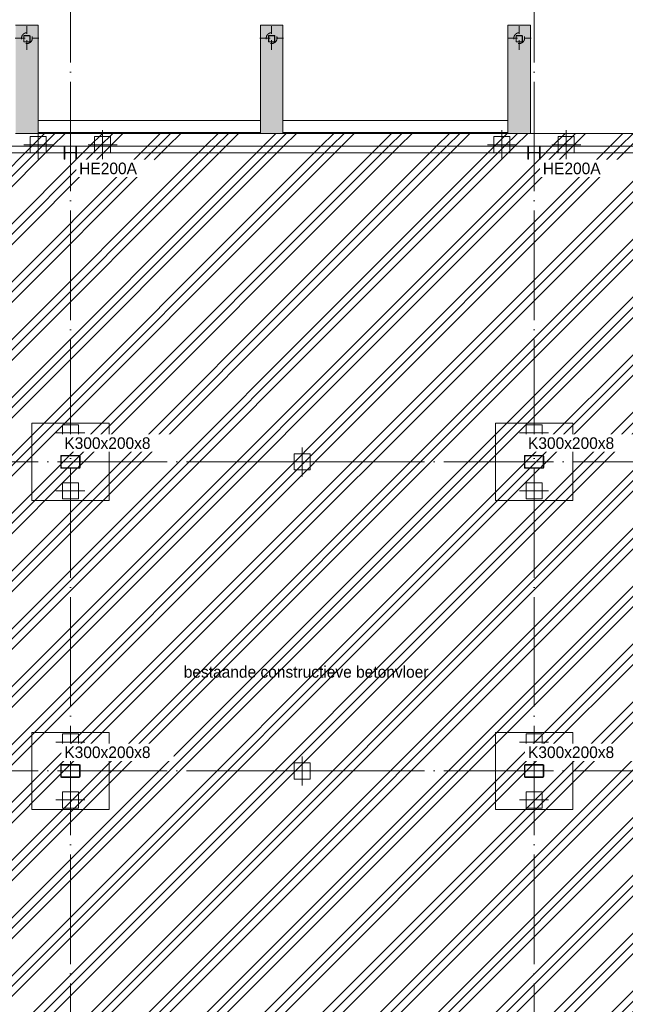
# Model space of a CAD drawing. Header units: millimetres. Extents: x -2900 to 56100, y -900 to 49332.
# Tile 21 of 35: x 11412 to 20817, y 25377 to 40666. Entities that reach past the tile are written whole.
import ezdxf

# ---------------------------------------------------------------- set-up
doc = ezdxf.new("R2010")
doc.units = ezdxf.units.MM
for name, pattern in [('WSP_hartlijn', [800, 500, -100, 100, -100]), ('WSP_hhidden', [250, 150, -100]), ('WSP_stramienlijn', [2000, 1700, -150, 0, -150])]:
    doc.linetypes.add(name, pattern=pattern)
for name, color, linetype, lineweight in [('00_algemeen - hartlijn', 7, 'WSP_hartlijn', 13), ('00_algemeen - hhidden - 0_13mm', 7, 'WSP_hhidden', 13), ('07_stramien', 4, 'Continuous', 13), ('16_funderingsconstructies', 2, 'Continuous', 18), ('23_vloeren', 2, 'Continuous', 18), ('23_vloeren - hatch', 1, 'Continuous', 18), ('23_vloeren - tags', 7, 'Continuous', 18), ('28_hoofddraagconstructies - kolommen en liggers', 1, 'Continuous', 13), ('28_hoofddraagconstructies - kolommen en liggers - staal', 1, 'Continuous', 13), ('28_hoofddraagconstructies - kolommen en liggers - staal -cut-', 2, 'Continuous', 13), ('28_hoofddraagconstructies - tags', 7, 'Continuous', 18)]:
    doc.layers.add(name, color=color, linetype=linetype, lineweight=lineweight)
doc.layers.add('16_funderingsconstructies - voeten en balken', color=2, linetype='Continuous')
doc.styles.add('Revittext_2', font='txt', dxfattribs={"height": 180})
doc.styles.add('Revittext_I', font='txt', dxfattribs={"height": 180})
pattern_1 = [(45, (0, 0), (-449.013, 449.013), []), (45, (158.75, 0), (0, 898.0256), []), (45, (-158.75, 0), (0, 898.0256), [])]

# ---------------------------------------------------------------- blocks, each defined once
blk = doc.blocks.new('28_WSP_SF_staal - HFL v21-0 - Lequ 200x200x16 - S235-1314732-beg gr - plot - 100')
at = {"layer": '00_algemeen - hhidden - 0_13mm'}
blk.add_line((-1747.5, 39.2), (1747.5, 39.2), dxfattribs=at)
blk = doc.blocks.new('28_WSP_SF_staal - HFL v21-0 - Lequ 200x200x16 - S235-1314718-beg gr - plot - 100')
at = {"layer": '00_algemeen - hhidden - 0_13mm'}
blk.add_line((-1725, 39.2), (1725, 39.2), dxfattribs=at)
blk = doc.blocks.new('17_WSP_FD_prefab - fundatiepaal v18-0 - 250x250-V11-beg gr - plot - 100')
at = {"layer": '16_funderingsconstructies', "color": 55, "lineweight": 13}
for p, q in [((0, -225), (0, 175)), ((-225, 0), (225, 0)), ((125, 125), (-125, 125)), ((-125, 125), (-125, -125)), ((125, -125), (125, 125))]:
    blk.add_line(p, q, dxfattribs=at)
blk = doc.blocks.new('17_WSP_FD_prefab - fundatiepaal v18-0 - 250x250-V10-beg gr - plot - 100')
at = {"layer": '16_funderingsconstructies', "color": 55, "lineweight": 13}
for p, q in [((0, -225), (0, 225)), ((-225, 0), (225, 0)), ((125, 125), (-125, 125)), ((-125, 125), (-125, -125)), ((125, -125), (125, 125))]:
    blk.add_line(p, q, dxfattribs=at)
blk = doc.blocks.new('17_WSP_FD_prefab - fundatiepaal v18-0 - 250x250-1088808-beg gr - plot - 100')
at = {"layer": '00_algemeen - hartlijn', "color": 55, "linetype": 'Continuous'}
blk.add_line((0, 175), (0, 225), dxfattribs=at)
at = {"layer": '16_funderingsconstructies', "color": 55, "lineweight": 13}
for p, q in [((0, -225), (0, 175)), ((-225, 0), (225, 0)), ((125, 125), (-125, 125)), ((-125, 125), (-125, -125)), ((125, -125), (125, 125))]:
    blk.add_line(p, q, dxfattribs=at)
blk = doc.blocks.new('17_WSP_FD_prefab - fundatiepaal v18-0 - 250x250-1089444-beg gr - plot - 100')
at = {"layer": '16_funderingsconstructies', "color": 55, "lineweight": 13}
for p, q in [((0, -225), (0, 225)), ((-225, 0), (225, 0)), ((125, 125), (-125, 125)), ((-125, 125), (-125, -125)), ((125, -125), (125, 125)), ((-125, -125), (125, -125))]:
    blk.add_line(p, q, dxfattribs=at)
blk = doc.blocks.new('17_WSP_FD_prefab - fundatiepaal v18-0 - 250x250-1089782-beg gr - plot - 100')
at = {"layer": '16_funderingsconstructies', "color": 55, "lineweight": 13}
for p, q in [((0, -225), (0, 225)), ((-225, 0), (225, 0)), ((125, 125), (-125, 125)), ((-125, 125), (-125, -125)), ((125, -125), (125, 125)), ((-125, -125), (125, -125))]:
    blk.add_line(p, q, dxfattribs=at)
blk = doc.blocks.new('17_WSP_FD_beton - fundatiepaal v21-1 - ø168_178 _stalen buis_-V19-beg gr - plot - 100')
at = {"layer": '00_algemeen - hartlijn'}
for p, q in [((-184, 0), (-175, 0)), ((175, 0), (184, 0))]:
    blk.add_line(p, q, dxfattribs=at)
at = {"layer": '16_funderingsconstructies', "linetype": 'WSP_hhidden', "lineweight": 13}
for p, q in [((0, -184), (0, 184)), ((-175, 0), (175, 0))]:
    blk.add_line(p, q, dxfattribs=at)
blk.add_circle((0, 0), 84, dxfattribs=at)

msp = doc.modelspace()

# ---------------------------------------------------------------- hatches: boundary and pattern name
at = {"layer": '16_funderingsconstructies - voeten en balken'}
h = msp.add_hatch(color=256, dxfattribs=at)
h.paths.add_polyline_path([(11689.1, 38900), (11700, 38900), (11700, 40580), (11350, 40580), (11350, 38900)])
h.paths.add_polyline_path([(11483, 40320), (11477.3, 40322.3), (11475, 40328), (11475, 40412), (11477.3, 40417.7), (11483, 40420), (11567, 40420), (11572.7, 40417.7), (11575, 40412), (11575, 40328), (11572.7, 40322.3), (11567, 40320)])
h.paths.add_polyline_path([(11567, 40324), (11569.8, 40325.2), (11571, 40328), (11571, 40412), (11569.8, 40414.8), (11567, 40416), (11483, 40416), (11480.2, 40414.8), (11479, 40412), (11479, 40328), (11480.2, 40325.2), (11483, 40324)])
h = msp.add_hatch(color=256, dxfattribs=at)
h.paths.add_polyline_path([(15357.7, 38900), (15500, 38900), (15500, 40580), (15150, 40580), (15150, 38900)])
h.paths.add_polyline_path([(15367, 40320), (15283, 40320), (15277.3, 40322.3), (15275, 40328), (15275, 40412), (15277.3, 40417.7), (15283, 40420), (15367, 40420), (15372.7, 40417.7), (15375, 40412), (15375, 40328), (15372.7, 40322.3), (15369.8, 40321.2)])
h.paths.add_polyline_path([(15367, 40324), (15369.8, 40325.2), (15371, 40328), (15371, 40412), (15369.8, 40414.8), (15367, 40416), (15283, 40416), (15280.2, 40414.8), (15279, 40412), (15279, 40328), (15280.2, 40325.2), (15283, 40324)])
h = msp.add_hatch(color=256, dxfattribs=at)
h.paths.add_polyline_path([(19345, 38900), (19345, 40580), (18995, 40580), (18995, 38900)])
h.paths.add_polyline_path([(19212, 40320), (19128, 40320), (19122.3, 40322.3), (19120, 40328), (19120, 40412), (19122.3, 40417.7), (19128, 40420), (19212, 40420), (19217.7, 40417.7), (19220, 40412), (19220, 40328), (19217.7, 40322.3), (19214.8, 40321.2)])
h.paths.add_polyline_path([(19128, 40324), (19212, 40324), (19214.8, 40325.2), (19216, 40328), (19216, 40412), (19214.8, 40414.8), (19212, 40416), (19128, 40416), (19125.2, 40414.8), (19124, 40412), (19124, 40328), (19125.2, 40325.2)])
at = {"layer": '16_funderingsconstructies - voeten en balken', "lineweight": 13}
h = msp.add_hatch(dxfattribs=at)
h.set_pattern_fill('FP_1', color=10, style=0, pattern_type=2)
h.set_pattern_definition(pattern_1)
h.paths.add_polyline_path([(29300, 38600), (29300, 38900), (2300, 38898.9), (2300, 38600), (2500, 38600), (2500, 38700), (29100, 38700), (29100, 38600)])
at = {"layer": '23_vloeren - hatch', "lineweight": 13}
h = msp.add_hatch(dxfattribs=at)
h.set_pattern_fill('FP_1', color=10, style=0, pattern_type=2)
h.set_pattern_definition(pattern_1)
h.paths.add_polyline_path([(41100, 3620), (41100, 9700), (50700, 9700), (50700, 14585.9), (50692.5, 14593.4), (50682, 14596.2), (50518, 14596.2), (50507.5, 14593.4), (50499.8, 14585.7), (50497, 14575.2), (50497, 14480), (50485, 14480), (50485, 14720), (50497, 14720), (50497, 14624.7), (50499.8, 14614.2), (50507.5, 14606.6), (50518, 14603.7), (50682.1, 14603.8), (50692.5, 14606.6), (50700, 14614.2), (50700, 29100), (38500, 29100), (38500, 19500), (33895, 19500), (33895, 19300), (33885, 19300), (33885, 19378.7), (33879.7, 19391.5), (33867, 19396.7), (33733, 19396.7), (33720.3, 19391.5), (33715, 19378.7), (33715, 19300), (33705, 19300), (33705, 19500), (29100, 19500), (29100, 38700), (26695, 38700), (26695, 38500), (26685, 38500), (26685, 38578.7), (26679.7, 38591.5), (26667, 38596.7), (26533, 38596.7), (26520.3, 38591.5), (26515, 38578.7), (26515, 38500), (26505, 38500), (26505, 38700), (19495, 38700), (19495, 38500), (19485, 38500), (19485, 38578.7), (19479.7, 38591.5), (19467, 38596.7), (19333, 38596.7), (19320.3, 38591.5), (19315, 38578.7), (19315, 38500), (19305, 38500), (19305, 38700), (12295, 38700), (12295, 38500), (12285, 38500), (12285, 38578.7), (12279.7, 38591.5), (12267, 38596.7), (12133, 38596.7), (12120.3, 38591.5), (12115, 38578.7), (12115, 38500), (12105, 38500), (12105, 38700), (5095, 38700), (5095, 38500), (5085, 38500), (5085, 38578.7), (5079.7, 38591.5), (5067, 38596.7), (4933, 38596.7), (4920.3, 38591.5), (4915, 38578.7), (4915, 38500), (4905, 38500), (4905, 38700), (2500, 38700), (2500, 19300), (4905, 19300), (4905, 19500), (4915, 19500), (4915, 19421.2), (4920.3, 19408.5), (4933, 19403.2), (5067, 19403.2), (5079.7, 19408.5), (5085, 19421.2), (5085, 19500), (5095, 19500), (5095, 19300), (9700, 19300), (9700, 14614.1), (9707.5, 14606.6), (9718, 14603.7), (9882.1, 14603.8), (9892.5, 14606.6), (9900.2, 14614.2), (9903, 14624.7), (9903, 14720), (9915, 14720), (9915, 14480), (9903, 14480), (9903, 14575.2), (9900.2, 14585.7), (9892.5, 14593.4), (9882, 14596.2), (9718, 14596.2), (9707.5, 14593.4), (9700, 14585.7), (9700, 4900), (19410, 4900), (19410, 3620), (24025, 3620), (24025, 4900), (36345, 4900), (36345, 3620), (41038, 3620)])
h.paths.add_polyline_path([(40933, 4920), (40924, 4920), (40924, 5080), (40933, 5080), (40933, 5018), (40937.4, 5007.4), (40948, 5003), (41052, 5003), (41063.1, 5008.7), (41067, 5018), (41067, 5080), (41076, 5080), (41076, 4920), (41067, 4920), (41067, 4982), (41062.6, 4992.6), (41052, 4997), (40948, 4997), (40937.4, 4992.6), (40933, 4982)])
h.paths.add_polyline_path([(33867, 4920), (33867, 4982), (33862.6, 4992.6), (33852, 4997), (33748, 4997), (33737.4, 4992.6), (33733, 4982), (33733, 4920), (33724, 4920), (33724, 5080), (33733, 5080), (33733, 5018), (33737.4, 5007.4), (33748, 5003), (33852, 5003), (33863.1, 5008.7), (33867, 5018), (33867, 5080), (33876, 5080), (33876, 4920)])
h.paths.add_polyline_path([(26667, 4920), (26667, 4982), (26662.6, 4992.6), (26652, 4997), (26548, 4997), (26537.4, 4992.6), (26533, 4982), (26533, 4920), (26524, 4920), (26524, 5080), (26533, 5080), (26533, 5018), (26537.4, 5007.4), (26548, 5003), (26652, 5003), (26663.1, 5008.7), (26667, 5018), (26667, 5080), (26676, 5080), (26676, 4920)])
h.paths.add_polyline_path([(19324, 4920), (19324, 5080), (19333, 5080), (19333, 5018), (19337.7, 5007.3), (19348, 5003), (19452, 5003), (19463.1, 5008.7), (19467, 5018), (19467, 5080), (19476, 5080), (19476, 4920), (19467, 4920), (19467, 4982), (19462.6, 4992.6), (19452, 4997), (19345.3, 4995.9), (19337.4, 4992.6), (19333, 4982), (19333, 4920)])
h.paths.add_polyline_path([(12124, 4920), (12124, 5080), (12133, 5080), (12133, 5018), (12137.4, 5007.4), (12148, 5003), (12252, 5003), (12263.1, 5008.7), (12267, 5018), (12267, 5080), (12276, 5080), (12276, 4920), (12267, 4920), (12267, 4982), (12262.6, 4992.6), (12252, 4997), (12148, 4997), (12137.4, 4992.6), (12133, 4982), (12133, 4920)])
h.paths.add_polyline_path([(41005, 5090.6), (40995, 5090.6), (40995, 6820.3), (41005, 6820.3), (41005, 6676.4)])
h.paths.add_polyline_path([(40995, 7949.4), (40995, 9689.5), (41005, 9689.5), (41005, 7949.4)])
h.paths.add_polyline_path([(25125.9, 9601.5), (25079.1, 9613), (25036.4, 9635.4), (25000.3, 9667.4), (24972.9, 9707.1), (24955.8, 9752.1), (24950, 9800), (24955.8, 9847.9), (24972.9, 9892.9), (25000.3, 9932.6), (25036.4, 9964.6), (25079.1, 9987), (25125.9, 9998.5), (25174.1, 9998.5), (25220.9, 9987), (25263.6, 9964.6), (25299.7, 9932.6), (25327.1, 9892.9), (25344.2, 9847.9), (25350, 9800), (25344.2, 9752.1), (25327.1, 9707.1), (25299.7, 9667.4), (25263.6, 9635.4), (25220.9, 9613), (25174.1, 9601.5)])
h.paths.add_polyline_path([(40915, 9700), (40905, 9700), (40905, 9900), (40915, 9900), (40915, 9821.2), (40920.3, 9808.5), (40933, 9803.2), (41067, 9803.2), (41079.7, 9808.5), (41085, 9821.2), (41085, 9900), (41095, 9900), (41095, 9700), (41085, 9700), (41085, 9778.7), (41079.7, 9791.5), (41067, 9796.7), (40933, 9796.7), (40920.3, 9791.5), (40915, 9778.7)])
h.paths.add_polyline_path([(36285, 9700), (36112.9, 9700.9), (36104.4, 9704.4), (36100, 9715), (36100.9, 9887.1), (36104.4, 9895.6), (36115, 9900), (36287.1, 9899.1), (36295.6, 9895.6), (36300, 9885), (36299.1, 9712.9), (36295.6, 9704.4), (36287.1, 9700.9)])
h.paths.add_polyline_path([(19480, 9700), (19312.9, 9700.9), (19304.4, 9704.4), (19300, 9715), (19300.9, 9887.1), (19304.4, 9895.6), (19315, 9900), (19487.1, 9899.1), (19495.6, 9895.6), (19500, 9885), (19499.1, 9712.9), (19495.6, 9704.4), (19485, 9700)])
h.paths.add_polyline_path([(9715, 9700), (9705, 9700), (9705, 9900), (9715, 9900), (9715, 9821.2), (9720.3, 9808.5), (9733, 9803.2), (9867, 9803.2), (9879.7, 9808.5), (9885, 9821.2), (9885, 9900), (9895, 9900), (9895, 9700), (9885, 9700), (9885, 9778.7), (9879.7, 9791.5), (9867, 9796.7), (9733, 9796.7), (9720.3, 9791.5), (9715, 9778.7), (9715, 9774.2)])
h.paths.add_polyline_path([(36280, 9710), (36287.1, 9712.9), (36290, 9720), (36290, 9880), (36287.1, 9887.1), (36280, 9890), (36120, 9890), (36112.9, 9887.1), (36110, 9880), (36110, 9720), (36112.9, 9712.9), (36120, 9710), (36210, 9710)])
h.paths.add_polyline_path([(19410, 9710), (19480, 9710), (19487.1, 9712.9), (19490, 9720), (19490, 9880), (19487.1, 9887.1), (19480, 9890), (19320, 9890), (19312.9, 9887.1), (19310, 9880), (19310, 9720), (19312.9, 9712.9), (19320, 9710)])
h.paths.add_polyline_path([(48133.5, 9730), (48133.5, 9870), (48142, 9870), (48142, 9814.7), (48145.5, 9806.3), (48154, 9802.7), (48246, 9802.7), (48254.7, 9806.8), (48258, 9814.7), (48258, 9870), (48266.5, 9870), (48266.5, 9730), (48258, 9730), (48258, 9785.2), (48254.5, 9793.7), (48246, 9797.2), (48154, 9797.2), (48145.5, 9793.7), (48142, 9785.2), (48142, 9730)])
h.paths.add_polyline_path([(50533.5, 9732.7), (50533.5, 9872.7), (50542, 9872.7), (50542, 9817.5), (50545.5, 9809), (50554, 9805.5), (50646, 9805.5), (50654.7, 9809.5), (50658, 9817.5), (50658, 9872.7), (50666.5, 9872.7), (50666.5, 9732.7), (50658, 9733.7), (50658, 9788), (50654.5, 9796.5), (50646, 9800), (50554, 9800), (50545.5, 9796.5), (50542, 9788), (50542, 9732.7)])
h.paths.add_polyline_path([(50666.5, 9883.2), (50666.5, 11560.9), (50676.5, 11560.9), (50676.5, 9883.2), (50668.1, 9883.2)])
h.paths.add_polyline_path([(50650.3, 12839), (50640.3, 12839.2), (50664.6, 14469.6), (50674.6, 14469.4), (50650.3, 12841.4)])
h.paths.add_polyline_path([(25174.1, 14401.5), (25125.9, 14401.5), (25079.1, 14413), (25036.4, 14435.4), (25000.3, 14467.4), (24972.9, 14507.1), (24955.8, 14552.1), (24950, 14600), (24955.8, 14647.9), (24972.9, 14692.9), (25000.3, 14732.6), (25036.4, 14764.6), (25079.1, 14787), (25125.9, 14798.5), (25174.1, 14798.5), (25220.9, 14787), (25263.6, 14764.6), (25302.3, 14728.9), (25327.1, 14692.9), (25344.2, 14647.9), (25350, 14600), (25344.2, 14552.1), (25327.1, 14507.1), (25299.7, 14467.4), (25263.6, 14435.4), (25220.9, 14413)])
h.paths.add_polyline_path([(40915, 14500), (40904.4, 14504.4), (40900, 14515), (40900.9, 14687.1), (40904.4, 14695.6), (40915, 14700), (41087.1, 14699.1), (41095.6, 14695.6), (41100, 14685), (41099.1, 14512.9), (41095.6, 14504.4), (41085, 14500), (40920, 14500)])
h.paths.add_polyline_path([(33715, 14500), (33704.4, 14504.4), (33700, 14515), (33700.9, 14687.1), (33704.4, 14695.6), (33715, 14700), (33887.1, 14699.1), (33895.6, 14695.6), (33900, 14685), (33899.1, 14512.9), (33895.6, 14504.4), (33885, 14500), (33720, 14500)])
h.paths.add_polyline_path([(19485, 14500), (19312.9, 14500.9), (19304.4, 14504.4), (19300, 14515), (19300.9, 14687.1), (19304.4, 14695.6), (19315, 14700), (19487.1, 14699.1), (19495.6, 14695.6), (19500, 14685), (19499.1, 14512.9), (19495.6, 14504.4), (19487.1, 14500.9)])
h.paths.add_polyline_path([(41010, 14510), (41080, 14510), (41087.1, 14512.9), (41090, 14520), (41090, 14680), (41087.1, 14687.1), (41080, 14690), (40920, 14690), (40912.9, 14687.1), (40910, 14680), (40910, 14520), (40912.9, 14512.9), (40920, 14510)])
h.paths.add_polyline_path([(33810, 14510), (33880, 14510), (33887.1, 14512.9), (33890, 14520), (33890, 14680), (33887.1, 14687.1), (33880, 14690), (33720, 14690), (33712.9, 14687.1), (33710, 14680), (33710, 14520), (33712.9, 14512.9), (33720, 14510)])
h.paths.add_polyline_path([(19480, 14510), (19487.1, 14512.9), (19490, 14520), (19490, 14680), (19487.1, 14687.1), (19480, 14690), (19320, 14690), (19312.9, 14687.1), (19310, 14680), (19310, 14520), (19312.9, 14512.9), (19320, 14510), (19410, 14510)])
h.paths.add_polyline_path([(4920.3, 19300), (5085, 19300), (5085, 19378.7), (5079.7, 19391.5), (5067, 19396.7), (4933, 19396.7), (4920.3, 19391.5), (4915, 19378.7), (4915, 19300)])
h.paths.add_polyline_path([(50676, 19320), (50667, 19320), (50667, 19382), (50662.6, 19392.6), (50652, 19397), (50548, 19397), (50537.4, 19392.6), (50533, 19382), (50533, 19320), (50524, 19320), (50524, 19480), (50533, 19480), (50533, 19418), (50537.4, 19407.4), (50548, 19403), (50652, 19403), (50663.1, 19408.7), (50667, 19418), (50667, 19480), (50676, 19480), (50676, 19382)])
h.paths.add_polyline_path([(28933, 19320), (28924, 19320), (28924, 19480), (28933, 19480), (28933, 19418), (28937.4, 19407.4), (28948, 19403), (29052, 19403), (29063.1, 19408.7), (29067, 19418), (29067, 19480), (29076, 19480), (29076, 19320), (29067, 19320), (29067, 19382), (29062.6, 19392.6), (29052, 19397), (28948, 19397), (28937.4, 19392.6), (28933, 19382)])
h.paths.add_polyline_path([(26655, 19325), (26537.9, 19325.9), (26529.4, 19329.4), (26525, 19340), (26525.9, 19462.1), (26529.4, 19470.6), (26540, 19475), (26662.1, 19474.1), (26670.6, 19470.6), (26675, 19460), (26674.1, 19337.9), (26670.6, 19329.4), (26660, 19325)])
h.paths.add_polyline_path([(19367, 19325), (19337.9, 19325.9), (19329.4, 19329.4), (19325, 19340), (19325.9, 19462.1), (19329.4, 19470.6), (19340, 19475), (19462.1, 19474.1), (19470.6, 19470.6), (19475, 19460), (19474.1, 19337.9), (19470.6, 19329.4), (19460, 19325), (19389.3, 19325)])
h.paths.add_polyline_path([(12260, 19325), (12137.9, 19325.9), (12129.4, 19329.4), (12125, 19340), (12125.9, 19462.1), (12129.4, 19470.6), (12140, 19475), (12262.1, 19474.1), (12270.6, 19470.6), (12275, 19460), (12274.1, 19337.9), (12270.6, 19329.4), (12262.1, 19325.9)])
h.paths.add_polyline_path([(26545, 19335), (26655, 19335), (26662.1, 19337.9), (26665, 19345), (26665, 19455), (26662.1, 19462.1), (26655, 19465), (26545, 19465), (26537.9, 19462.1), (26535, 19455), (26535, 19345), (26537.9, 19337.9), (26540, 19337.1)])
h.paths.add_polyline_path([(19455, 19335), (19462.1, 19337.9), (19465, 19345), (19465, 19455), (19462.1, 19462.1), (19455, 19465), (19345, 19465), (19337.9, 19462.1), (19335, 19455), (19335, 19345), (19337.9, 19337.9), (19345, 19335), (19410, 19335)])
h.paths.add_polyline_path([(12210, 19335), (12255, 19335), (12262.1, 19337.9), (12265, 19345), (12265, 19455), (12262.1, 19462.1), (12255, 19465), (12145, 19465), (12137.9, 19462.1), (12135, 19455), (12135, 19345), (12137.9, 19337.9), (12145, 19335)])
h.paths.add_polyline_path([(40956, 19340), (40950.3, 19340.7), (40943.5, 19343.5), (40940, 19352), (40940.7, 19449.7), (40943.5, 19456.5), (40952, 19460), (41049.7, 19459.3), (41056.5, 19456.5), (41060, 19448), (41059.3, 19350.3), (41056.5, 19343.5), (41048, 19340), (41038, 19340)])
h.paths.add_polyline_path([(41044, 19348), (41049.7, 19350.3), (41052, 19356), (41052, 19444), (41049.7, 19449.7), (41044, 19452), (40956, 19452), (40950.3, 19449.7), (40948, 19444), (40948, 19356), (40950.3, 19350.3), (40956, 19348), (41038, 19348)])
h.paths.add_polyline_path([(33867, 19403.2), (33879.7, 19408.5), (33885, 19421.2), (33885, 19500), (33715, 19500), (33715, 19421.2), (33720.3, 19408.5), (33733, 19403.2), (33851.3, 19403.2)])
h.paths.add_polyline_path([(28995, 19489.2), (28995, 20686.6), (29005, 20686.6), (29005, 19489.2)])
h.paths.add_polyline_path([(29005, 21533.4), (28995, 21533.4), (28995, 22740.8), (29005, 22740.8), (29005, 21649.4)])
h.paths.add_polyline_path([(38658, 21730), (38658, 21785.2), (38654.5, 21793.7), (38646, 21797.2), (38554, 21797.2), (38545.5, 21793.7), (38542, 21785.2), (38542, 21730), (38533.5, 21730), (38533.5, 21870), (38542, 21870), (38542, 21814.7), (38545.5, 21806.3), (38554, 21802.7), (38646, 21802.7), (38654.7, 21806.8), (38658, 21814.7), (38658, 21870), (38666.5, 21870), (38666.5, 21730)])
h.paths.add_polyline_path([(29058, 22750), (29058, 22805.2), (29054.5, 22813.7), (29046, 22817.2), (28954, 22817.2), (28945.5, 22813.7), (28942, 22805.2), (28942, 22750), (28933.5, 22750), (28933.5, 22890), (28942, 22890), (28942, 22834.7), (28945.5, 22826.3), (28954, 22822.7), (29046, 22822.7), (29054.7, 22826.8), (29058, 22834.7), (29058, 22890), (29066.5, 22890), (29066.5, 22750)])
h.paths.add_polyline_path([(26462, 24100), (26453.5, 24103.5), (26450, 24112), (26450.7, 24289.7), (26453.5, 24296.5), (26462, 24300), (26739.7, 24299.3), (26746.5, 24296.5), (26750, 24288), (26749.3, 24110.3), (26746.5, 24103.5), (26738, 24100), (26466, 24100)])
h.paths.add_polyline_path([(19262, 24100), (19253.5, 24103.5), (19250, 24112), (19250.7, 24289.7), (19253.5, 24296.5), (19262, 24300), (19539.7, 24299.3), (19546.5, 24296.5), (19550, 24288), (19549.3, 24110.3), (19546.5, 24103.5), (19538, 24100), (19266, 24100)])
h.paths.add_polyline_path([(12334, 24100), (12060.3, 24100.7), (12053.5, 24103.5), (12050, 24112), (12050.7, 24289.7), (12053.5, 24296.5), (12062, 24300), (12339.7, 24299.3), (12346.5, 24296.5), (12350, 24288), (12349.3, 24110.3), (12346.5, 24103.5), (12338, 24100)])
h.paths.add_polyline_path([(5134, 24100), (4860.3, 24100.7), (4853.5, 24103.5), (4850, 24112), (4850.7, 24289.7), (4853.5, 24296.5), (4862, 24300), (5139.7, 24299.3), (5146.5, 24296.5), (5150, 24288), (5149.3, 24110.3), (5146.5, 24103.5), (5138, 24100)])
h.paths.add_polyline_path([(26466, 24108), (26734, 24108), (26739.7, 24110.3), (26742, 24116), (26742, 24284), (26739.7, 24289.7), (26734, 24292), (26466, 24292), (26460.3, 24289.7), (26458, 24284), (26458, 24116), (26460.3, 24110.3), (26462, 24109.7)])
h.paths.add_polyline_path([(19534, 24108), (19539.7, 24110.3), (19542, 24116), (19542, 24284), (19539.7, 24289.7), (19534, 24292), (19266, 24292), (19260.3, 24289.7), (19258, 24284), (19258, 24116), (19260.3, 24110.3), (19266, 24108)])
h.paths.add_polyline_path([(12066, 24108), (12334, 24108), (12339.7, 24110.3), (12342, 24116), (12342, 24284), (12339.7, 24289.7), (12334, 24292), (12066, 24292), (12060.3, 24289.7), (12058, 24284), (12058, 24116), (12060.3, 24110.3), (12062, 24109.7)])
h.paths.add_polyline_path([(4866, 24108), (5134, 24108), (5139.7, 24110.3), (5142, 24116), (5142, 24284), (5139.7, 24289.7), (5134, 24292), (4866, 24292), (4860.3, 24289.7), (4858, 24284), (4858, 24116), (4860.3, 24110.3), (4862, 24109.7)])
h.paths.add_polyline_path([(50533.5, 26530), (50533.5, 26670), (50542, 26670), (50542, 26614.7), (50545.5, 26606.3), (50554, 26602.7), (50646, 26602.7), (50654.7, 26606.8), (50658, 26614.7), (50658, 26670), (50666.5, 26670), (50666.5, 26530), (50658, 26530), (50658, 26585.2), (50654.5, 26593.7), (50646, 26597.2), (50554, 26597.2), (50545.5, 26593.7), (50542, 26585.2), (50542, 26530)])
h.paths.add_polyline_path([(38666.5, 26530), (38658, 26530), (38658, 26585.2), (38654.5, 26593.7), (38646, 26597.2), (38554, 26597.2), (38545.5, 26593.7), (38542, 26585.2), (38542, 26530), (38533.5, 26530), (38533.5, 26670), (38542, 26670), (38542, 26614.7), (38545.5, 26606.3), (38554, 26602.7), (38646, 26602.7), (38654.7, 26606.8), (38658, 26614.7), (38658, 26670), (38666.5, 26670), (38666.5, 26585.2)])
h.paths.add_polyline_path([(9700, 26921.5), (9661.2, 26926.6), (9625, 26941.6), (9592.7, 26967), (9570.1, 26996.5), (9555.1, 27032.7), (9550, 27071.5), (9555.1, 27110.3), (9570.1, 27146.5), (9593.9, 27177.6), (9625, 27201.4), (9661.2, 27216.4), (9695, 27220.8), (9695, 28668.4), (9705, 28668.4), (9705, 27220.8), (9738.8, 27216.4), (9775, 27201.4), (9806.1, 27177.6), (9829.9, 27146.5), (9844.9, 27110.3), (9850, 27071.5), (9844.9, 27032.7), (9829.9, 26996.5), (9806.1, 26965.4), (9775, 26941.6), (9738.8, 26926.6)])
h.paths.add_polyline_path([(26462, 28900), (26453.5, 28903.5), (26450, 28912), (26450.7, 29089.7), (26453.5, 29096.5), (26462, 29100), (26739.7, 29099.3), (26746.5, 29096.5), (26750, 29088), (26749.3, 28910.3), (26746.5, 28903.5), (26738, 28900), (26466, 28900)])
h.paths.add_polyline_path([(19262, 28900), (19253.5, 28903.5), (19250, 28912), (19250.7, 29089.7), (19253.5, 29096.5), (19262, 29100), (19539.7, 29099.3), (19546.5, 29096.5), (19550, 29088), (19549.3, 28910.3), (19546.5, 28903.5), (19538, 28900), (19266, 28900)])
h.paths.add_polyline_path([(5138, 28900), (4860.3, 28900.7), (4853.5, 28903.5), (4850, 28912), (4850.7, 29089.7), (4853.5, 29096.5), (4862, 29100), (5139.7, 29099.3), (5146.5, 29096.5), (5150, 29088), (5149.3, 28910.3), (5146.5, 28903.5), (5139.7, 28900.7)])
h.paths.add_polyline_path([(12338, 28900), (12060.3, 28900.7), (12053.5, 28903.5), (12050, 28912), (12050.7, 29089.7), (12053.5, 29096.5), (12062, 29100), (12339.7, 29099.3), (12346.5, 29096.5), (12350, 29088), (12349.3, 28910.3), (12346.5, 28903.5), (12339.7, 28900.7)])
h.paths.add_polyline_path([(26734, 28908), (26739.7, 28910.3), (26742, 28916), (26742, 29084), (26739.7, 29089.7), (26734, 29092), (26466, 29092), (26460.3, 29089.7), (26458, 29084), (26458, 28916), (26460.3, 28910.3), (26466, 28908), (26558, 28908)])
h.paths.add_polyline_path([(19534, 28908), (19539.7, 28910.3), (19542, 28916), (19542, 29084), (19539.7, 29089.7), (19534, 29092), (19266, 29092), (19260.3, 29089.7), (19258, 29084), (19258, 28916), (19260.3, 28910.3), (19266, 28908), (19358, 28908)])
h.paths.add_polyline_path([(12066, 28908), (12334, 28908), (12339.7, 28910.3), (12342, 28916), (12342, 29084), (12339.7, 29089.7), (12334, 29092), (12066, 29092), (12060.3, 29089.7), (12058, 29084), (12058, 28916), (12060.3, 28910.3), (12062, 28909.7)])
h.paths.add_polyline_path([(4866, 28908), (5134, 28908), (5139.7, 28910.3), (5142, 28916), (5142, 29084), (5139.7, 29089.7), (5134, 29092), (4866, 29092), (4860.3, 29089.7), (4858, 29084), (4858, 28916), (4860.3, 28910.3), (4862, 28909.7)])
h.paths.add_polyline_path([(48133.5, 28930), (48133.5, 29070), (48142, 29070), (48142, 29014.7), (48145.5, 29006.3), (48154, 29002.7), (48246, 29002.7), (48254.7, 29006.8), (48258, 29014.7), (48258, 29070), (48266.5, 29070), (48266.5, 28930), (48258, 28930), (48258, 28985.2), (48254.5, 28993.7), (48246, 28997.2), (48154, 28997.2), (48145.5, 28993.7), (48142, 28985.2), (48142, 28930)])
h.paths.add_polyline_path([(45858, 28930), (45858, 28985.2), (45854.5, 28993.7), (45846, 28997.2), (45754, 28997.2), (45745.5, 28993.7), (45742, 28985.2), (45742, 28930), (45733.5, 28930), (45733.5, 29070), (45742, 29070), (45742, 29014.7), (45745.5, 29006.3), (45754.8, 29002.7), (45846, 29002.7), (45854.7, 29006.8), (45858, 29014.7), (45858, 29070), (45866.5, 29070), (45866.5, 28930)])
h.paths.add_polyline_path([(43342, 28930), (43333.5, 28930), (43333.5, 29070), (43342, 29070), (43342, 29014.7), (43345.5, 29006.3), (43354, 29002.7), (43446, 29002.7), (43454.7, 29006.8), (43458, 29014.7), (43458, 29070), (43466.5, 29070), (43466.5, 28930), (43458, 28930), (43458, 28985.2), (43454.5, 28993.7), (43446, 28997.2), (43354, 28997.2), (43345.5, 28993.7), (43342, 28985.2)])
h.paths.add_polyline_path([(41058, 28930), (41058, 28985.2), (41054.5, 28993.7), (41046, 28997.2), (40954, 28997.2), (40945.5, 28993.7), (40942, 28985.2), (40942, 28930), (40933.5, 28930), (40933.5, 29070), (40942, 29070), (40942, 29014.7), (40945.5, 29006.3), (40954, 29002.7), (41046, 29002.7), (41054.7, 29006.8), (41058, 29014.7), (41058, 29070), (41066.5, 29070), (41066.5, 28930)])
h.paths.add_polyline_path([(45726.2, 28990), (44922.7, 28990), (44922.7, 29000), (45726.2, 29000)])
h.paths.add_polyline_path([(43473.8, 28990), (43473.8, 29000), (44277.3, 29000), (44277.3, 28990), (43658.5, 28990)])
h.paths.add_polyline_path([(9700, 29736.6), (9695, 29736.6), (9695, 31184.2), (9661.2, 31188.6), (9625, 31203.6), (9592.7, 31229), (9570.1, 31258.5), (9555.1, 31294.7), (9550, 31333.5), (9555.1, 31372.3), (9570.1, 31408.5), (9593.9, 31439.6), (9625, 31463.4), (9661.2, 31478.4), (9700, 31483.5), (9738.8, 31478.4), (9775, 31463.4), (9806.1, 31439.6), (9829.9, 31408.5), (9844.9, 31372.3), (9850, 31333.5), (9844.9, 31294.7), (9829.9, 31258.5), (9806.1, 31227.4), (9775, 31203.6), (9738.8, 31188.6), (9705, 31184.2), (9705, 29736.6)])
h.paths.add_polyline_path([(26738, 33700), (26460.3, 33700.7), (26453.5, 33703.5), (26450, 33712), (26450.7, 33889.7), (26453.5, 33896.5), (26462, 33900), (26739.7, 33899.3), (26746.5, 33896.5), (26750, 33888), (26749.3, 33710.3), (26746.5, 33703.5), (26739.7, 33700.7)])
h.paths.add_polyline_path([(19538, 33700), (19260.3, 33700.7), (19253.5, 33703.5), (19250, 33712), (19250.7, 33889.7), (19253.5, 33896.5), (19262, 33900), (19539.7, 33899.3), (19546.5, 33896.5), (19550, 33888), (19549.3, 33710.3), (19546.5, 33703.5), (19539.7, 33700.7)])
h.paths.add_polyline_path([(12334, 33700), (12060.3, 33700.7), (12053.5, 33703.5), (12050, 33712), (12050.7, 33889.7), (12053.5, 33896.5), (12062, 33900), (12339.7, 33899.3), (12346.5, 33896.5), (12350, 33888), (12349.3, 33710.3), (12346.5, 33703.5), (12338, 33700)])
h.paths.add_polyline_path([(4862, 33700), (4853.5, 33703.5), (4850, 33712), (4850.7, 33889.7), (4853.5, 33896.5), (4862, 33900), (5139.7, 33899.3), (5146.5, 33896.5), (5150, 33888), (5149.3, 33710.3), (5146.5, 33703.5), (5138, 33700), (4866, 33700)])
h.paths.add_polyline_path([(26558, 33708), (26734, 33708), (26739.7, 33710.3), (26742, 33716), (26742, 33884), (26739.7, 33889.7), (26734, 33892), (26466, 33892), (26460.3, 33889.7), (26458, 33884), (26458, 33716), (26460.3, 33710.3), (26466, 33708)])
h.paths.add_polyline_path([(19358, 33708), (19534, 33708), (19539.7, 33710.3), (19542, 33716), (19542, 33884), (19539.7, 33889.7), (19534, 33892), (19266, 33892), (19260.3, 33889.7), (19258, 33884), (19258, 33716), (19260.3, 33710.3), (19266, 33708)])
h.paths.add_polyline_path([(12158, 33708), (12334, 33708), (12339.7, 33710.3), (12342, 33716), (12342, 33884), (12339.7, 33889.7), (12334, 33892), (12066, 33892), (12060.3, 33889.7), (12058, 33884), (12058, 33716), (12060.3, 33710.3), (12066, 33708)])
h.paths.add_polyline_path([(4866, 33708), (5134, 33708), (5139.7, 33710.3), (5142, 33716), (5142, 33884), (5139.7, 33889.7), (5134, 33892), (4866, 33892), (4860.3, 33889.7), (4858, 33884), (4858, 33716), (4860.3, 33710.3), (4862, 33709.7)])
h.paths.add_polyline_path([(26548.7, 38603.2), (26667, 38603.2), (26679.7, 38608.5), (26685, 38621.2), (26685, 38700), (26515, 38700), (26515, 38621.2), (26520.3, 38608.5), (26533, 38603.2)])
h.paths.add_polyline_path([(19451.3, 38603.2), (19467, 38603.2), (19479.7, 38608.5), (19485, 38621.2), (19485, 38700), (19315, 38700), (19315, 38621.2), (19320.3, 38608.5), (19333, 38603.2), (19348.7, 38603.2)])
h.paths.add_polyline_path([(12133, 38603.2), (12267, 38603.2), (12279.7, 38608.5), (12285, 38621.2), (12285, 38700), (12115, 38700), (12115, 38621.2), (12120.3, 38608.5), (12126.3, 38606)])
h.paths.add_polyline_path([(4933, 38603.2), (5067, 38603.2), (5079.7, 38608.5), (5085, 38621.2), (5085, 38700), (4915, 38700), (4915, 38621.2), (4920.3, 38608.5), (4926.3, 38606)])
at = {"layer": '28_hoofddraagconstructies - kolommen en liggers - staal'}
h = msp.add_hatch(color=256, dxfattribs=at)
h.paths.add_polyline_path([(11483, 40320), (11567, 40320), (11572.7, 40322.3), (11575, 40328), (11575, 40412), (11572.7, 40417.7), (11567, 40420), (11483, 40420), (11477.3, 40417.7), (11475, 40412), (11475, 40328), (11477.3, 40322.3)])
h.paths.add_polyline_path([(11483, 40324), (11480.2, 40325.2), (11479, 40328), (11479, 40412), (11480.2, 40414.8), (11483, 40416), (11567, 40416), (11569.8, 40414.8), (11571, 40412), (11571, 40328), (11569.8, 40325.2), (11567, 40324)])
h = msp.add_hatch(color=256, dxfattribs=at)
h.paths.add_polyline_path([(15367, 40320), (15372.7, 40322.3), (15375, 40328), (15375, 40412), (15372.7, 40417.7), (15367, 40420), (15283, 40420), (15277.3, 40417.7), (15275, 40412), (15275, 40328), (15277.3, 40322.3), (15283, 40320)])
h.paths.add_polyline_path([(15283, 40324), (15280.2, 40325.2), (15279, 40328), (15279, 40412), (15280.2, 40414.8), (15283, 40416), (15367, 40416), (15369.8, 40414.8), (15371, 40412), (15371, 40328), (15369.8, 40325.2), (15367, 40324)])
h = msp.add_hatch(color=256, dxfattribs=at)
h.paths.add_polyline_path([(19128, 40320), (19212, 40320), (19217.7, 40322.3), (19220, 40328), (19220, 40412), (19217.7, 40417.7), (19212, 40420), (19128, 40420), (19122.3, 40417.7), (19120, 40412), (19120, 40328), (19122.3, 40322.3)])
h.paths.add_polyline_path([(19212, 40324), (19128, 40324), (19125.2, 40325.2), (19124, 40328), (19124, 40412), (19125.2, 40414.8), (19128, 40416), (19212, 40416), (19214.8, 40414.8), (19216, 40412), (19216, 40328), (19214.8, 40325.2)])
for points in [[(12105, 38500), (12115, 38500), (12115, 38578.7), (12120.3, 38591.5), (12133, 38596.7), (12267, 38596.7), (12279.7, 38591.5), (12285, 38578.7), (12285, 38500), (12295, 38500), (12295, 38700), (12285, 38700), (12285, 38621.2), (12279.7, 38608.5), (12267, 38603.2), (12133, 38603.2), (12120.3, 38608.5), (12115, 38621.2), (12115, 38700), (12105, 38700)], [(19315, 38500), (19315, 38578.7), (19320.3, 38591.5), (19333, 38596.7), (19467, 38596.7), (19479.7, 38591.5), (19485, 38578.7), (19485, 38500), (19495, 38500), (19495, 38700), (19485, 38700), (19485, 38621.2), (19479.7, 38608.5), (19467, 38603.2), (19333, 38603.2), (19320.3, 38608.5), (19315, 38621.2), (19315, 38700), (19305, 38700), (19305, 38500)]]:
    msp.add_hatch(color=256, dxfattribs=at).paths.add_polyline_path(points)
h = msp.add_hatch(color=256, dxfattribs=at)
h.paths.add_polyline_path([(12338, 33700), (12346.5, 33703.5), (12350, 33712), (12350, 33888), (12346.5, 33896.5), (12338, 33900), (12062, 33900), (12053.5, 33896.5), (12050, 33888), (12050, 33712), (12053.5, 33703.5), (12062, 33700)])
h.paths.add_polyline_path([(12066, 33708), (12060.3, 33710.3), (12058, 33716), (12058, 33884), (12060.3, 33889.7), (12066, 33892), (12334, 33892), (12339.7, 33889.7), (12342, 33884), (12342, 33716), (12339.7, 33710.3), (12334, 33708)])
h = msp.add_hatch(color=256, dxfattribs=at)
h.paths.add_polyline_path([(19262, 33700), (19538, 33700), (19546.5, 33703.5), (19550, 33712), (19550, 33888), (19546.5, 33896.5), (19538, 33900), (19262, 33900), (19253.5, 33896.5), (19250, 33888), (19250, 33712), (19253.5, 33703.5)])
h.paths.add_polyline_path([(19534, 33708), (19266, 33708), (19260.3, 33710.3), (19258, 33716), (19258, 33884), (19260.3, 33889.7), (19266, 33892), (19534, 33892), (19539.7, 33889.7), (19542, 33884), (19542, 33716), (19539.7, 33710.3)])
h = msp.add_hatch(color=256, dxfattribs=at)
h.paths.add_polyline_path([(12338, 28900), (12346.5, 28903.5), (12350, 28912), (12350, 29088), (12346.5, 29096.5), (12338, 29100), (12062, 29100), (12053.5, 29096.5), (12050, 29088), (12050, 28912), (12053.5, 28903.5), (12062, 28900)])
h.paths.add_polyline_path([(12334, 28908), (12066, 28908), (12060.3, 28910.3), (12058, 28916), (12058, 29084), (12060.3, 29089.7), (12066, 29092), (12334, 29092), (12339.7, 29089.7), (12342, 29084), (12342, 28916), (12339.7, 28910.3)])
h = msp.add_hatch(color=256, dxfattribs=at)
h.paths.add_polyline_path([(19538, 28900), (19546.5, 28903.5), (19550, 28912), (19550, 29088), (19546.5, 29096.5), (19538, 29100), (19262, 29100), (19253.5, 29096.5), (19250, 29088), (19250, 28912), (19253.5, 28903.5), (19262, 28900)])
h.paths.add_polyline_path([(19266, 28908), (19260.3, 28910.3), (19258, 28916), (19258, 29084), (19260.3, 29089.7), (19266, 29092), (19534, 29092), (19539.7, 29089.7), (19542, 29084), (19542, 28916), (19539.7, 28910.3), (19534, 28908)])

# ---------------------------------------------------------------- linework, layer by layer
at = {"layer": '07_stramien', "linetype": 'WSP_stramienlijn'}
for p, q in [((12200, 0), (12200, 48432.3)), ((19400, 0), (19400, 48432.3)), ((-2000, 38600), (55200, 38600)), ((-2000, 33800), (55200, 33800)), ((-2000, 29000), (55200, 29000))]:
    msp.add_line(p, q, dxfattribs=at)
at = {"layer": '16_funderingsconstructies - voeten en balken', "lineweight": 18}
for p, q in [((11350, 40580), (11700, 40580)), ((11700, 40580), (11700, 38900)), ((15150, 40580), (15500, 40580)), ((15150, 38900), (15150, 40580)), ((15500, 40580), (15500, 38900)), ((18995, 40580), (19345, 40580)), ((18995, 38900), (18995, 40580)), ((19345, 40580), (19345, 38900)), ((11700, 38900), (11350, 38900)), ((15500, 38900), (15150, 38900)), ((19345, 38900), (18995, 38900))]:
    msp.add_line(p, q, dxfattribs=at)
at = {"layer": '16_funderingsconstructies - voeten en balken', "color": 8, "lineweight": 18}
for p, q in [((11700, 38900), (15150, 38900)), ((15500, 38900), (18995, 38900)), ((19345, 38900), (29300, 38900))]:
    msp.add_line(p, q, dxfattribs=at)
at = {"layer": '23_vloeren', "color": 8}
for p, q in [((12105, 38700), (5095, 38700)), ((12285, 38700), (12115, 38700)), ((19305, 38700), (12295, 38700)), ((19485, 38700), (19315, 38700)), ((26505, 38700), (19495, 38700))]:
    msp.add_line(p, q, dxfattribs=at)
at = {"layer": '28_hoofddraagconstructies - kolommen en liggers', "color": 55}
for p, q in [((29000, 38600), (2600, 38600)), ((11600, 34400), (12800, 34400)), ((11600, 33200), (11600, 34400)), ((12800, 34400), (12800, 33200)), ((18800, 34400), (20000, 34400)), ((18800, 33200), (18800, 34400)), ((20000, 34400), (20000, 33200)), ((12800, 33200), (11600, 33200)), ((20000, 33200), (18800, 33200)), ((11600, 29600), (12800, 29600)), ((11600, 28400), (11600, 29600)), ((12800, 29600), (12800, 28400)), ((18800, 29600), (20000, 29600)), ((18800, 28400), (18800, 29600)), ((20000, 29600), (20000, 28400)), ((12800, 28400), (11600, 28400)), ((20000, 28400), (18800, 28400))]:
    msp.add_line(p, q, dxfattribs=at)
at = {"layer": '28_hoofddraagconstructies - kolommen en liggers - staal'}
for p, q in [((15150, 39100), (11700, 39100)), ((18995, 39100), (15500, 39100)), ((15150, 38916), (11700, 38916)), ((11700, 38900), (15150, 38900)), ((18995, 38916), (15500, 38916)), ((15500, 38900), (18995, 38900))]:
    msp.add_line(p, q, dxfattribs=at)
at = {"layer": '28_hoofddraagconstructies - kolommen en liggers - staal -cut-'}
for p, q in [((11475, 40412), (11475, 40328)), ((11479, 40328), (11479, 40412)), ((11567, 40420), (11483, 40420)), ((11483, 40416), (11567, 40416)), ((11571, 40412), (11571, 40328)), ((11575, 40328), (11575, 40412)), ((15275, 40412), (15275, 40328)), ((15279, 40328), (15279, 40412)), ((15367, 40420), (15283, 40420)), ((15283, 40416), (15367, 40416)), ((15371, 40412), (15371, 40328)), ((15375, 40328), (15375, 40412)), ((19120, 40412), (19120, 40328)), ((19124, 40328), (19124, 40412)), ((19212, 40420), (19128, 40420)), ((19128, 40416), (19212, 40416)), ((19216, 40412), (19216, 40328)), ((19220, 40328), (19220, 40412)), ((11567, 40324), (11483, 40324)), ((11483, 40320), (11567, 40320)), ((15367, 40324), (15283, 40324)), ((15283, 40320), (15367, 40320)), ((19212, 40324), (19128, 40324)), ((19128, 40320), (19212, 40320)), ((12115, 38700), (12105, 38700)), ((12105, 38700), (12105, 38500)), ((12115, 38621.2), (12115, 38700)), ((12295, 38700), (12285, 38700)), ((12285, 38700), (12285, 38621.2)), ((12295, 38500), (12295, 38700)), ((19315, 38700), (19305, 38700)), ((19305, 38700), (19305, 38500)), ((19315, 38621.2), (19315, 38700)), ((19495, 38700), (19485, 38700)), ((19485, 38700), (19485, 38621.2)), ((19495, 38500), (19495, 38700)), ((12115, 38500), (12115, 38578.7)), ((12267, 38603.2), (12133, 38603.2)), ((12133, 38596.7), (12267, 38596.7)), ((12285, 38578.7), (12285, 38500)), ((19315, 38500), (19315, 38578.7)), ((19467, 38603.2), (19333, 38603.2)), ((19333, 38596.7), (19467, 38596.7)), ((19485, 38578.7), (19485, 38500)), ((12105, 38500), (12115, 38500)), ((12285, 38500), (12295, 38500)), ((19305, 38500), (19315, 38500)), ((19485, 38500), (19495, 38500)), ((12050, 33888), (12050, 33712)), ((12058, 33716), (12058, 33884)), ((12338, 33900), (12062, 33900)), ((12066, 33892), (12334, 33892)), ((12342, 33884), (12342, 33716)), ((12350, 33712), (12350, 33888)), ((19250, 33888), (19250, 33712)), ((19258, 33716), (19258, 33884)), ((19538, 33900), (19262, 33900)), ((19266, 33892), (19534, 33892)), ((19542, 33884), (19542, 33716)), ((19550, 33712), (19550, 33888)), ((12062, 33700), (12338, 33700)), ((12334, 33708), (12066, 33708)), ((19262, 33700), (19538, 33700)), ((19534, 33708), (19266, 33708)), ((12050, 29088), (12050, 28912)), ((12058, 28916), (12058, 29084)), ((12338, 29100), (12062, 29100)), ((12066, 29092), (12334, 29092)), ((12342, 29084), (12342, 28916)), ((12350, 28912), (12350, 29088)), ((19250, 29088), (19250, 28912)), ((19258, 28916), (19258, 29084)), ((19538, 29100), (19262, 29100)), ((19266, 29092), (19534, 29092)), ((19542, 29084), (19542, 28916)), ((19550, 28912), (19550, 29088)), ((12062, 28900), (12338, 28900)), ((12334, 28908), (12066, 28908)), ((19262, 28900), (19538, 28900)), ((19534, 28908), (19266, 28908))]:
    msp.add_line(p, q, dxfattribs=at)
for centre, radius, start, end in [((11483, 40412), 8, 90, 180), ((11483, 40412), 4, 90, 180), ((11567, 40412), 8, 0, 90), ((11567, 40412), 4, 0, 90), ((15283, 40412), 8, 90, 180), ((15283, 40412), 4, 90, 180), ((15367, 40412), 8, 0, 90), ((15367, 40412), 4, 0, 90), ((19128, 40412), 8, 90, 180), ((19128, 40412), 4, 90, 180), ((19212, 40412), 8, 0, 90), ((19212, 40412), 4, 0, 90), ((11483, 40328), 8, 180, 270), ((11483, 40328), 4, 180, 270), ((11567, 40328), 8, 270, 0), ((11567, 40328), 4, 270, 0), ((15283, 40328), 8, 180, 270), ((15283, 40328), 4, 180, 270), ((15367, 40328), 8, 270, 0), ((15367, 40328), 4, 270, 0), ((19128, 40328), 8, 180, 270), ((19128, 40328), 4, 180, 270), ((19212, 40328), 8, 270, 0), ((19212, 40328), 4, 270, 0), ((12133, 38621.2), 18, 180, 270), ((12133, 38578.7), 18, 90, 180), ((12267, 38621.2), 18, 270, 0), ((12267, 38578.7), 18, 0, 90), ((19333, 38621.2), 18, 180, 270), ((19333, 38578.7), 18, 90, 180), ((19467, 38621.2), 18, 270, 0), ((19467, 38578.7), 18, 0, 90), ((12062, 33888), 12, 90, 180), ((12066, 33884), 8, 90, 180), ((12334, 33884), 8, 0, 90), ((12338, 33888), 12, 0, 90), ((19262, 33888), 12, 90, 180), ((19266, 33884), 8, 90, 180), ((19534, 33884), 8, 0, 90), ((19538, 33888), 12, 0, 90), ((12062, 33712), 12, 180, 270), ((12066, 33716), 8, 180, 270), ((12334, 33716), 8, 270, 0), ((12338, 33712), 12, 270, 0), ((19262, 33712), 12, 180, 270), ((19266, 33716), 8, 180, 270), ((19534, 33716), 8, 270, 0), ((19538, 33712), 12, 270, 0), ((12062, 29088), 12, 90, 180), ((12066, 29084), 8, 90, 180), ((12334, 29084), 8, 0, 90), ((12338, 29088), 12, 0, 90), ((19262, 29088), 12, 90, 180), ((19266, 29084), 8, 90, 180), ((19534, 29084), 8, 0, 90), ((19538, 29088), 12, 0, 90), ((12062, 28912), 12, 180, 270), ((12066, 28916), 8, 180, 270), ((12334, 28916), 8, 270, 0), ((12338, 28912), 12, 270, 0), ((19262, 28912), 12, 180, 270), ((19266, 28916), 8, 180, 270), ((19534, 28916), 8, 270, 0), ((19538, 28912), 12, 270, 0)]:
    msp.add_arc(centre, radius, start, end, dxfattribs=at)

# ---------------------------------------------------------------- block references
at = {"layer": '00_algemeen - hhidden - 0_13mm', "rotation": 180}
for name, p in [('28_WSP_SF_staal - HFL v21-0 - Lequ 200x200x16 - S235-1314718-beg gr - plot - 100', (13425, 38955.2)), ('28_WSP_SF_staal - HFL v21-0 - Lequ 200x200x16 - S235-1314732-beg gr - plot - 100', (17247.5, 38955.2))]:
    msp.add_blockref(name, p, dxfattribs=at)
at = {"layer": '16_funderingsconstructies', "linetype": 'WSP_hhidden', "lineweight": 13}
for p in [(11525, 40379.8), (15325, 40379.8), (19170, 40379.8)]:
    msp.add_blockref('17_WSP_FD_beton - fundatiepaal v21-1 - ø168_178 _stalen buis_-V19-beg gr - plot - 100', p, dxfattribs=at)
at = {"layer": '16_funderingsconstructies', "color": 55, "lineweight": 13}
for name, p in [('17_WSP_FD_prefab - fundatiepaal v18-0 - 250x250-V11-beg gr - plot - 100', (11700, 38725)), ('17_WSP_FD_prefab - fundatiepaal v18-0 - 250x250-V10-beg gr - plot - 100', (12700, 38725)), ('17_WSP_FD_prefab - fundatiepaal v18-0 - 250x250-V10-beg gr - plot - 100', (18900, 38725)), ('17_WSP_FD_prefab - fundatiepaal v18-0 - 250x250-1088808-beg gr - plot - 100', (19900, 38725)), ('17_WSP_FD_prefab - fundatiepaal v18-0 - 250x250-1089444-beg gr - plot - 100', (12200, 34250)), ('17_WSP_FD_prefab - fundatiepaal v18-0 - 250x250-1089444-beg gr - plot - 100', (19400, 34250)), ('17_WSP_FD_prefab - fundatiepaal v18-0 - 250x250-1089782-beg gr - plot - 100', (15800, 33800)), ('17_WSP_FD_prefab - fundatiepaal v18-0 - 250x250-1089444-beg gr - plot - 100', (12200, 33350)), ('17_WSP_FD_prefab - fundatiepaal v18-0 - 250x250-1089444-beg gr - plot - 100', (19400, 33350)), ('17_WSP_FD_prefab - fundatiepaal v18-0 - 250x250-1089444-beg gr - plot - 100', (12200, 29450)), ('17_WSP_FD_prefab - fundatiepaal v18-0 - 250x250-1089444-beg gr - plot - 100', (19400, 29450)), ('17_WSP_FD_prefab - fundatiepaal v18-0 - 250x250-1089782-beg gr - plot - 100', (15800, 29000)), ('17_WSP_FD_prefab - fundatiepaal v18-0 - 250x250-1089444-beg gr - plot - 100', (12200, 28550)), ('17_WSP_FD_prefab - fundatiepaal v18-0 - 250x250-1089444-beg gr - plot - 100', (19400, 28550))]:
    msp.add_blockref(name, p, dxfattribs=at)

# ---------------------------------------------------------------- texts
at = {"layer": '23_vloeren - tags', "lineweight": 13, "insert": (13960.2, 30628.6), "char_height": 180, "width": 4617.72, "attachment_point": 1, "style": 'Revittext_2'}
msp.add_mtext('bestaande constructieve betonvloer', dxfattribs=at)

# ---------------------------------------------------------------- next in the draw order: texts
at = {"layer": '28_hoofddraagconstructies - tags', "lineweight": 13, "char_height": 180, "attachment_point": 1, "style": 'Revittext_I', "bg_fill": 3, "box_fill_scale": 1.25, "bg_fill_color": 256, "bg_fill_true_color": 13158600, "bg_fill_transparency": 0}
for s, insert, width in [('HE200A', (12336.9, 38446.5), 1122.362), ('HE200A', (19536.9, 38446.5), 1122.362), ('K300x200x8', (12105.7, 34181), 1651.476), ('K300x200x8', (19305.7, 34181), 1651.476), ('K300x200x8', (12105.7, 29381), 1651.476), ('K300x200x8', (19305.7, 29381), 1651.476)]:
    msp.add_mtext(s, dxfattribs=dict(at, insert=insert, width=width))

doc.saveas('drawing.dxf')
